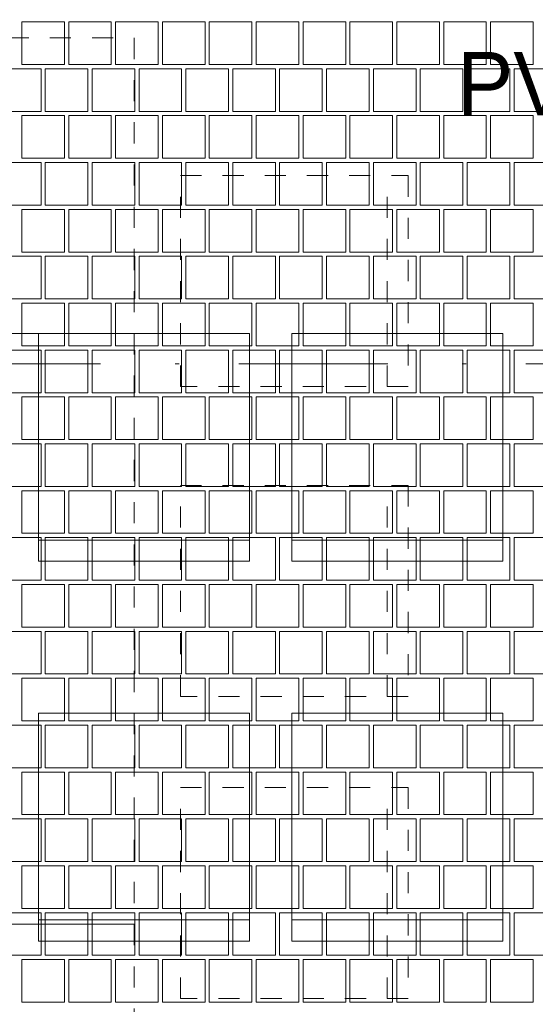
# Paper-space layout 'SA-902 Ruumi 103 siseviimistlused' of a CAD drawing. Header units: millimetres. Extents: x 15 to 415, y 5 to 292.
# Tile 36 of 71: x 108 to 120, y 147 to 170. Entities that reach past the tile are written whole.
import ezdxf
from ezdxf.xclip import XClip

# ---------------------------------------------------------------- set-up
doc = ezdxf.new("R2010")
doc.units = ezdxf.units.MM
doc.header["$MEASUREMENT"] = 0
doc.header["$XCLIPFRAME"] = 2
doc.linetypes.add('Dashed väike', pattern=[1, 0.5, -0.5])
doc.linetypes.add('Dot & Dashed', pattern=[6.702778, 3.527778, -1.763889, 0, -1.411111])
for name, color, linetype in [('AR - Mööbel', 7, 'Continuous'), ('AR - Seinad SS.ol', 7, 'Continuous'), ('AR - Teljed', 7, 'Continuous'), ('SA - põrandaviimistlus', 7, 'Continuous'), ('SA - tähistused - põrandaviimistlus', 7, 'Continuous')]:
    doc.layers.add(name, color=color, linetype=linetype)
doc.styles.add('GENERATED_STYLE_3', font='txt')

# ---------------------------------------------------------------- blocks, each defined once
blk = doc.blocks.new('*X2')
at = {"layer": 'SA - põrandaviimistlus', "color": 254, "linetype": 'Continuous', "lineweight": 13}
for p, q in [((109.222, 169.829), (108.212, 169.829)), ((108.212, 169.829), (108.212, 168.819)), ((109.222, 168.819), (109.222, 169.829)), ((109.323, 168.819), (109.323, 169.829)), ((109.323, 169.829), (109.828, 169.829)), ((110.333, 169.829), (109.828, 169.829)), ((110.333, 168.819), (110.333, 169.829)), ((111.444, 169.829), (110.434, 169.829)), ((110.434, 169.829), (110.434, 168.819)), ((111.444, 168.819), (111.444, 169.829)), ((111.545, 168.819), (111.545, 169.829)), ((111.545, 169.829), (112.05, 169.829)), ((112.555, 169.829), (112.05, 169.829)), ((112.555, 168.819), (112.555, 169.829)), ((113.666, 169.829), (112.656, 169.829)), ((112.656, 169.829), (112.656, 168.819)), ((113.666, 168.819), (113.666, 169.829)), ((113.767, 168.819), (113.767, 169.829)), ((113.767, 169.829), (114.272, 169.829)), ((114.777, 169.829), (114.272, 169.829)), ((114.777, 168.819), (114.777, 169.829)), ((115.888, 169.829), (114.878, 169.829)), ((114.878, 169.829), (114.878, 168.819)), ((115.888, 168.819), (115.888, 169.829)), ((115.989, 168.819), (115.989, 169.829)), ((115.989, 169.829), (116.494, 169.829)), ((116.999, 169.829), (116.494, 169.829)), ((116.999, 168.819), (116.999, 169.829)), ((118.11, 169.829), (117.1, 169.829)), ((117.1, 169.829), (117.1, 168.819)), ((118.11, 168.819), (118.11, 169.829)), ((118.211, 168.819), (118.211, 169.829)), ((118.211, 169.829), (118.716, 169.829)), ((119.221, 169.829), (118.716, 169.829)), ((119.221, 168.819), (119.221, 169.829)), ((120.332, 169.829), (119.322, 169.829)), ((119.322, 169.829), (119.322, 168.819)), ((120.332, 168.819), (120.332, 169.829)), ((108.667, 168.718), (107.657, 168.718)), ((108.212, 168.819), (109.222, 168.819)), ((108.667, 167.708), (108.667, 168.718)), ((109.778, 168.718), (108.768, 168.718)), ((108.768, 168.718), (108.768, 167.708)), ((109.828, 168.819), (109.323, 168.819)), ((109.778, 167.708), (109.778, 168.718)), ((109.828, 168.819), (110.333, 168.819)), ((110.889, 168.718), (109.879, 168.718)), ((109.879, 168.718), (109.879, 167.708)), ((110.434, 168.819), (111.444, 168.819)), ((110.889, 167.708), (110.889, 168.718)), ((112, 168.718), (110.99, 168.718)), ((110.99, 168.718), (110.99, 167.708)), ((112.05, 168.819), (111.545, 168.819)), ((112, 167.708), (112, 168.718)), ((112.05, 168.819), (112.555, 168.819)), ((113.111, 168.718), (112.101, 168.718)), ((112.101, 168.718), (112.101, 167.708)), ((112.656, 168.819), (113.666, 168.819)), ((113.111, 167.708), (113.111, 168.718)), ((114.222, 168.718), (113.212, 168.718)), ((113.212, 168.718), (113.212, 167.708)), ((114.272, 168.819), (113.767, 168.819)), ((114.222, 167.708), (114.222, 168.718)), ((114.272, 168.819), (114.777, 168.819)), ((115.333, 168.718), (114.323, 168.718)), ((114.323, 168.718), (114.323, 167.708)), ((114.878, 168.819), (115.888, 168.819)), ((115.333, 167.708), (115.333, 168.718)), ((116.444, 168.718), (115.434, 168.718)), ((115.434, 168.718), (115.434, 167.708)), ((116.494, 168.819), (115.989, 168.819)), ((116.444, 167.708), (116.444, 168.718)), ((116.494, 168.819), (116.999, 168.819)), ((117.555, 168.718), (116.545, 168.718)), ((116.545, 168.718), (116.545, 167.708)), ((117.1, 168.819), (118.11, 168.819)), ((117.555, 167.708), (117.555, 168.718)), ((118.666, 168.718), (117.656, 168.718)), ((117.656, 168.718), (117.656, 167.708)), ((118.716, 168.819), (118.211, 168.819)), ((118.666, 167.708), (118.666, 168.718)), ((118.716, 168.819), (119.221, 168.819)), ((119.777, 168.718), (118.767, 168.718)), ((118.767, 168.718), (118.767, 167.708)), ((119.322, 168.819), (120.332, 168.819)), ((119.777, 167.708), (119.777, 168.718)), ((120.888, 168.718), (119.878, 168.718)), ((119.878, 168.718), (119.878, 167.708)), ((107.657, 167.708), (108.667, 167.708)), ((109.222, 167.607), (108.212, 167.607)), ((108.212, 167.607), (108.212, 166.597)), ((108.768, 167.708), (109.778, 167.708)), ((109.222, 166.597), (109.222, 167.607)), ((109.323, 166.597), (109.323, 167.607)), ((109.323, 167.607), (109.828, 167.607)), ((110.333, 167.607), (109.828, 167.607)), ((109.879, 167.708), (110.889, 167.708)), ((110.333, 166.597), (110.333, 167.607)), ((111.444, 167.607), (110.434, 167.607)), ((110.434, 167.607), (110.434, 166.597)), ((110.99, 167.708), (112, 167.708)), ((111.444, 166.597), (111.444, 167.607)), ((111.545, 166.597), (111.545, 167.607)), ((111.545, 167.607), (112.05, 167.607)), ((112.555, 167.607), (112.05, 167.607)), ((112.101, 167.708), (113.111, 167.708)), ((112.555, 166.597), (112.555, 167.607)), ((113.666, 167.607), (112.656, 167.607)), ((112.656, 167.607), (112.656, 166.597)), ((113.212, 167.708), (114.222, 167.708)), ((113.666, 166.597), (113.666, 167.607)), ((113.767, 166.597), (113.767, 167.607)), ((113.767, 167.607), (114.272, 167.607)), ((114.777, 167.607), (114.272, 167.607)), ((114.323, 167.708), (115.333, 167.708)), ((114.777, 166.597), (114.777, 167.607)), ((115.888, 167.607), (114.878, 167.607)), ((114.878, 167.607), (114.878, 166.597)), ((115.434, 167.708), (116.444, 167.708)), ((115.888, 166.597), (115.888, 167.607)), ((115.989, 166.597), (115.989, 167.607)), ((115.989, 167.607), (116.494, 167.607)), ((116.999, 167.607), (116.494, 167.607)), ((116.545, 167.708), (117.555, 167.708)), ((116.999, 166.597), (116.999, 167.607)), ((118.11, 167.607), (117.1, 167.607)), ((117.1, 167.607), (117.1, 166.597)), ((117.656, 167.708), (118.666, 167.708)), ((118.11, 166.597), (118.11, 167.607)), ((118.211, 166.597), (118.211, 167.607)), ((118.211, 167.607), (118.716, 167.607)), ((119.221, 167.607), (118.716, 167.607)), ((118.767, 167.708), (119.777, 167.708)), ((119.221, 166.597), (119.221, 167.607)), ((120.332, 167.607), (119.322, 167.607)), ((119.322, 167.607), (119.322, 166.597)), ((119.878, 167.708), (120.888, 167.708)), ((120.332, 166.597), (120.332, 167.607)), ((108.212, 166.597), (109.222, 166.597)), ((109.828, 166.597), (109.323, 166.597)), ((109.828, 166.597), (110.333, 166.597)), ((110.434, 166.597), (111.444, 166.597)), ((112.05, 166.597), (111.545, 166.597)), ((112.05, 166.597), (112.555, 166.597)), ((112.656, 166.597), (113.666, 166.597)), ((114.272, 166.597), (113.767, 166.597)), ((114.272, 166.597), (114.777, 166.597)), ((114.878, 166.597), (115.888, 166.597)), ((116.494, 166.597), (115.989, 166.597)), ((116.494, 166.597), (116.999, 166.597)), ((117.1, 166.597), (118.11, 166.597)), ((118.716, 166.597), (118.211, 166.597)), ((118.716, 166.597), (119.221, 166.597)), ((119.322, 166.597), (120.332, 166.597)), ((108.667, 166.496), (107.657, 166.496)), ((108.667, 165.486), (108.667, 166.496)), ((109.778, 166.496), (108.768, 166.496)), ((108.768, 166.496), (108.768, 165.486)), ((109.778, 165.486), (109.778, 166.496)), ((110.889, 166.496), (109.879, 166.496)), ((109.879, 166.496), (109.879, 165.486)), ((110.889, 165.486), (110.889, 166.496)), ((112, 166.496), (110.99, 166.496)), ((110.99, 166.496), (110.99, 165.486)), ((112, 165.486), (112, 166.496)), ((113.111, 166.496), (112.101, 166.496)), ((112.101, 166.496), (112.101, 165.486)), ((113.111, 165.486), (113.111, 166.496)), ((114.222, 166.496), (113.212, 166.496)), ((113.212, 166.496), (113.212, 165.486)), ((114.222, 165.486), (114.222, 166.496)), ((115.333, 166.496), (114.323, 166.496)), ((114.323, 166.496), (114.323, 165.486)), ((115.333, 165.486), (115.333, 166.496)), ((116.444, 166.496), (115.434, 166.496)), ((115.434, 166.496), (115.434, 165.486)), ((116.444, 165.486), (116.444, 166.496)), ((117.555, 166.496), (116.545, 166.496)), ((116.545, 166.496), (116.545, 165.486)), ((117.555, 165.486), (117.555, 166.496)), ((118.666, 166.496), (117.656, 166.496)), ((117.656, 166.496), (117.656, 165.486)), ((118.666, 165.486), (118.666, 166.496)), ((119.777, 166.496), (118.767, 166.496)), ((118.767, 166.496), (118.767, 165.486)), ((119.777, 165.486), (119.777, 166.496)), ((120.888, 166.496), (119.878, 166.496)), ((119.878, 166.496), (119.878, 165.486)), ((107.657, 165.486), (108.667, 165.486)), ((108.768, 165.486), (109.778, 165.486)), ((109.879, 165.486), (110.889, 165.486)), ((110.99, 165.486), (112, 165.486)), ((112.101, 165.486), (113.111, 165.486)), ((113.212, 165.486), (114.222, 165.486)), ((114.323, 165.486), (115.333, 165.486)), ((115.434, 165.486), (116.444, 165.486)), ((116.545, 165.486), (117.555, 165.486)), ((117.656, 165.486), (118.666, 165.486)), ((118.767, 165.486), (119.777, 165.486)), ((119.878, 165.486), (120.888, 165.486)), ((109.222, 165.385), (108.212, 165.385)), ((108.212, 165.385), (108.212, 164.375)), ((109.222, 164.375), (109.222, 165.385)), ((109.323, 164.375), (109.323, 165.385)), ((109.323, 165.385), (109.828, 165.385)), ((110.333, 165.385), (109.828, 165.385)), ((110.333, 164.375), (110.333, 165.385)), ((111.444, 165.385), (110.434, 165.385)), ((110.434, 165.385), (110.434, 164.375)), ((111.444, 164.375), (111.444, 165.385)), ((111.545, 164.375), (111.545, 165.385)), ((111.545, 165.385), (112.05, 165.385)), ((112.555, 165.385), (112.05, 165.385)), ((112.555, 164.375), (112.555, 165.385)), ((113.666, 165.385), (112.656, 165.385)), ((112.656, 165.385), (112.656, 164.375)), ((113.666, 164.375), (113.666, 165.385)), ((113.767, 164.375), (113.767, 165.385)), ((113.767, 165.385), (114.272, 165.385)), ((114.777, 165.385), (114.272, 165.385)), ((114.777, 164.375), (114.777, 165.385)), ((115.888, 165.385), (114.878, 165.385)), ((114.878, 165.385), (114.878, 164.375)), ((115.888, 164.375), (115.888, 165.385)), ((115.989, 164.375), (115.989, 165.385)), ((115.989, 165.385), (116.494, 165.385)), ((116.999, 165.385), (116.494, 165.385)), ((116.999, 164.375), (116.999, 165.385)), ((118.11, 165.385), (117.1, 165.385)), ((117.1, 165.385), (117.1, 164.375)), ((118.11, 164.375), (118.11, 165.385)), ((118.211, 164.375), (118.211, 165.385)), ((118.211, 165.385), (118.716, 165.385)), ((119.221, 165.385), (118.716, 165.385)), ((119.221, 164.375), (119.221, 165.385)), ((120.332, 165.385), (119.322, 165.385)), ((119.322, 165.385), (119.322, 164.375)), ((120.332, 164.375), (120.332, 165.385)), ((108.667, 164.274), (107.657, 164.274)), ((108.212, 164.375), (109.222, 164.375)), ((108.667, 163.264), (108.667, 164.274)), ((109.778, 164.274), (108.768, 164.274)), ((108.768, 164.274), (108.768, 163.264)), ((109.828, 164.375), (109.323, 164.375)), ((109.778, 163.264), (109.778, 164.274)), ((109.828, 164.375), (110.333, 164.375)), ((110.889, 164.274), (109.879, 164.274)), ((109.879, 164.274), (109.879, 163.264)), ((110.434, 164.375), (111.444, 164.375)), ((110.889, 163.264), (110.889, 164.274)), ((112, 164.274), (110.99, 164.274)), ((110.99, 164.274), (110.99, 163.264)), ((112.05, 164.375), (111.545, 164.375)), ((112, 163.264), (112, 164.274)), ((112.05, 164.375), (112.555, 164.375)), ((113.111, 164.274), (112.101, 164.274)), ((112.101, 164.274), (112.101, 163.264)), ((112.656, 164.375), (113.666, 164.375)), ((113.111, 163.264), (113.111, 164.274)), ((114.222, 164.274), (113.212, 164.274)), ((113.212, 164.274), (113.212, 163.264)), ((114.272, 164.375), (113.767, 164.375)), ((114.222, 163.264), (114.222, 164.274)), ((114.272, 164.375), (114.777, 164.375)), ((115.333, 164.274), (114.323, 164.274)), ((114.323, 164.274), (114.323, 163.264)), ((114.878, 164.375), (115.888, 164.375)), ((115.333, 163.264), (115.333, 164.274)), ((116.444, 164.274), (115.434, 164.274)), ((115.434, 164.274), (115.434, 163.264)), ((116.494, 164.375), (115.989, 164.375)), ((116.444, 163.264), (116.444, 164.274)), ((116.494, 164.375), (116.999, 164.375)), ((117.555, 164.274), (116.545, 164.274)), ((116.545, 164.274), (116.545, 163.264)), ((117.1, 164.375), (118.11, 164.375)), ((117.555, 163.264), (117.555, 164.274)), ((118.666, 164.274), (117.656, 164.274)), ((117.656, 164.274), (117.656, 163.264)), ((118.716, 164.375), (118.211, 164.375)), ((118.666, 163.264), (118.666, 164.274)), ((118.716, 164.375), (119.221, 164.375)), ((119.777, 164.274), (118.767, 164.274)), ((118.767, 164.274), (118.767, 163.264)), ((119.322, 164.375), (120.332, 164.375)), ((119.777, 163.264), (119.777, 164.274)), ((120.888, 164.274), (119.878, 164.274)), ((119.878, 164.274), (119.878, 163.264)), ((107.657, 163.264), (108.667, 163.264)), ((109.222, 163.163), (108.212, 163.163)), ((108.212, 163.163), (108.212, 162.153)), ((108.768, 163.264), (109.778, 163.264)), ((109.222, 162.153), (109.222, 163.163)), ((109.323, 162.153), (109.323, 163.163)), ((109.323, 163.163), (109.828, 163.163)), ((110.333, 163.163), (109.828, 163.163)), ((109.879, 163.264), (110.889, 163.264)), ((110.333, 162.153), (110.333, 163.163)), ((111.444, 163.163), (110.434, 163.163)), ((110.434, 163.163), (110.434, 162.153)), ((110.99, 163.264), (112, 163.264)), ((111.444, 162.153), (111.444, 163.163)), ((111.545, 162.153), (111.545, 163.163)), ((111.545, 163.163), (112.05, 163.163)), ((112.555, 163.163), (112.05, 163.163)), ((112.101, 163.264), (113.111, 163.264)), ((112.555, 162.153), (112.555, 163.163)), ((113.666, 163.163), (112.656, 163.163)), ((112.656, 163.163), (112.656, 162.153)), ((113.212, 163.264), (114.222, 163.264)), ((113.666, 162.153), (113.666, 163.163)), ((113.767, 162.153), (113.767, 163.163)), ((113.767, 163.163), (114.272, 163.163)), ((114.777, 163.163), (114.272, 163.163)), ((114.323, 163.264), (115.333, 163.264)), ((114.777, 162.153), (114.777, 163.163)), ((115.888, 163.163), (114.878, 163.163)), ((114.878, 163.163), (114.878, 162.153)), ((115.434, 163.264), (116.444, 163.264)), ((115.888, 162.153), (115.888, 163.163)), ((115.989, 162.153), (115.989, 163.163)), ((115.989, 163.163), (116.494, 163.163)), ((116.999, 163.163), (116.494, 163.163)), ((116.545, 163.264), (117.555, 163.264)), ((116.999, 162.153), (116.999, 163.163)), ((118.11, 163.163), (117.1, 163.163)), ((117.1, 163.163), (117.1, 162.153)), ((117.656, 163.264), (118.666, 163.264)), ((118.11, 162.153), (118.11, 163.163)), ((118.211, 162.153), (118.211, 163.163)), ((118.211, 163.163), (118.716, 163.163)), ((119.221, 163.163), (118.716, 163.163)), ((118.767, 163.264), (119.777, 163.264)), ((119.221, 162.153), (119.221, 163.163)), ((120.332, 163.163), (119.322, 163.163)), ((119.322, 163.163), (119.322, 162.153)), ((119.878, 163.264), (120.888, 163.264)), ((120.332, 162.153), (120.332, 163.163)), ((108.212, 162.153), (109.222, 162.153)), ((109.828, 162.153), (109.323, 162.153)), ((109.828, 162.153), (110.333, 162.153)), ((110.434, 162.153), (111.444, 162.153)), ((112.05, 162.153), (111.545, 162.153)), ((112.05, 162.153), (112.555, 162.153)), ((112.656, 162.153), (113.666, 162.153)), ((114.272, 162.153), (113.767, 162.153)), ((114.272, 162.153), (114.777, 162.153)), ((114.878, 162.153), (115.888, 162.153)), ((116.494, 162.153), (115.989, 162.153)), ((116.494, 162.153), (116.999, 162.153)), ((117.1, 162.153), (118.11, 162.153)), ((118.716, 162.153), (118.211, 162.153)), ((118.716, 162.153), (119.221, 162.153)), ((119.322, 162.153), (120.332, 162.153)), ((108.667, 162.052), (107.657, 162.052)), ((108.667, 161.042), (108.667, 162.052)), ((109.778, 162.052), (108.768, 162.052)), ((108.768, 162.052), (108.768, 161.042)), ((109.778, 161.042), (109.778, 162.052)), ((110.889, 162.052), (109.879, 162.052)), ((109.879, 162.052), (109.879, 161.042)), ((110.889, 161.042), (110.889, 162.052)), ((112, 162.052), (110.99, 162.052)), ((110.99, 162.052), (110.99, 161.042)), ((112, 161.042), (112, 162.052)), ((113.111, 162.052), (112.101, 162.052)), ((112.101, 162.052), (112.101, 161.042)), ((113.111, 161.042), (113.111, 162.052)), ((114.222, 162.052), (113.212, 162.052)), ((113.212, 162.052), (113.212, 161.042)), ((114.222, 161.042), (114.222, 162.052)), ((115.333, 162.052), (114.323, 162.052)), ((114.323, 162.052), (114.323, 161.042)), ((115.333, 161.042), (115.333, 162.052)), ((116.444, 162.052), (115.434, 162.052)), ((115.434, 162.052), (115.434, 161.042)), ((116.444, 161.042), (116.444, 162.052)), ((117.555, 162.052), (116.545, 162.052)), ((116.545, 162.052), (116.545, 161.042)), ((117.555, 161.042), (117.555, 162.052)), ((118.666, 162.052), (117.656, 162.052)), ((117.656, 162.052), (117.656, 161.042)), ((118.666, 161.042), (118.666, 162.052)), ((119.777, 162.052), (118.767, 162.052)), ((118.767, 162.052), (118.767, 161.042)), ((119.777, 161.042), (119.777, 162.052)), ((120.888, 162.052), (119.878, 162.052)), ((119.878, 162.052), (119.878, 161.042)), ((107.657, 161.042), (108.667, 161.042)), ((108.768, 161.042), (109.778, 161.042)), ((109.879, 161.042), (110.889, 161.042)), ((110.99, 161.042), (112, 161.042)), ((112.101, 161.042), (113.111, 161.042)), ((113.212, 161.042), (114.222, 161.042)), ((114.323, 161.042), (115.333, 161.042)), ((115.434, 161.042), (116.444, 161.042)), ((116.545, 161.042), (117.555, 161.042)), ((117.656, 161.042), (118.666, 161.042)), ((118.767, 161.042), (119.777, 161.042)), ((119.878, 161.042), (120.888, 161.042)), ((109.222, 160.941), (108.212, 160.941)), ((108.212, 160.941), (108.212, 159.931)), ((109.222, 159.931), (109.222, 160.941)), ((109.323, 159.931), (109.323, 160.941)), ((109.323, 160.941), (109.828, 160.941)), ((110.333, 160.941), (109.828, 160.941)), ((110.333, 159.931), (110.333, 160.941)), ((111.444, 160.941), (110.434, 160.941)), ((110.434, 160.941), (110.434, 159.931)), ((111.444, 159.931), (111.444, 160.941)), ((111.545, 159.931), (111.545, 160.941)), ((111.545, 160.941), (112.05, 160.941)), ((112.555, 160.941), (112.05, 160.941)), ((112.555, 159.931), (112.555, 160.941)), ((113.666, 160.941), (112.656, 160.941)), ((112.656, 160.941), (112.656, 159.931)), ((113.666, 159.931), (113.666, 160.941)), ((113.767, 159.931), (113.767, 160.941)), ((113.767, 160.941), (114.272, 160.941)), ((114.777, 160.941), (114.272, 160.941)), ((114.777, 159.931), (114.777, 160.941)), ((115.888, 160.941), (114.878, 160.941)), ((114.878, 160.941), (114.878, 159.931)), ((115.888, 159.931), (115.888, 160.941)), ((115.989, 159.931), (115.989, 160.941)), ((115.989, 160.941), (116.494, 160.941)), ((116.999, 160.941), (116.494, 160.941)), ((116.999, 159.931), (116.999, 160.941)), ((118.11, 160.941), (117.1, 160.941)), ((117.1, 160.941), (117.1, 159.931)), ((118.11, 159.931), (118.11, 160.941)), ((118.211, 159.931), (118.211, 160.941)), ((118.211, 160.941), (118.716, 160.941)), ((119.221, 160.941), (118.716, 160.941)), ((119.221, 159.931), (119.221, 160.941)), ((120.332, 160.941), (119.322, 160.941)), ((119.322, 160.941), (119.322, 159.931)), ((120.332, 159.931), (120.332, 160.941)), ((108.667, 159.83), (107.657, 159.83)), ((108.212, 159.931), (109.222, 159.931)), ((108.667, 158.82), (108.667, 159.83)), ((109.778, 159.83), (108.768, 159.83)), ((108.768, 159.83), (108.768, 158.82)), ((109.828, 159.931), (109.323, 159.931)), ((109.778, 158.82), (109.778, 159.83)), ((109.828, 159.931), (110.333, 159.931)), ((110.889, 159.83), (109.879, 159.83)), ((109.879, 159.83), (109.879, 158.82)), ((110.434, 159.931), (111.444, 159.931)), ((110.889, 158.82), (110.889, 159.83)), ((112, 159.83), (110.99, 159.83)), ((110.99, 159.83), (110.99, 158.82)), ((112.05, 159.931), (111.545, 159.931)), ((112, 158.82), (112, 159.83)), ((112.05, 159.931), (112.555, 159.931)), ((113.111, 159.83), (112.101, 159.83)), ((112.101, 159.83), (112.101, 158.82)), ((112.656, 159.931), (113.666, 159.931)), ((113.111, 158.82), (113.111, 159.83)), ((114.222, 159.83), (113.212, 159.83)), ((113.212, 159.83), (113.212, 158.82)), ((114.272, 159.931), (113.767, 159.931)), ((114.222, 158.82), (114.222, 159.83)), ((114.272, 159.931), (114.777, 159.931)), ((115.333, 159.83), (114.323, 159.83)), ((114.323, 159.83), (114.323, 158.82)), ((114.878, 159.931), (115.888, 159.931)), ((115.333, 158.82), (115.333, 159.83)), ((116.444, 159.83), (115.434, 159.83)), ((115.434, 159.83), (115.434, 158.82)), ((116.494, 159.931), (115.989, 159.931)), ((116.444, 158.82), (116.444, 159.83)), ((116.494, 159.931), (116.999, 159.931)), ((117.555, 159.83), (116.545, 159.83)), ((116.545, 159.83), (116.545, 158.82)), ((117.1, 159.931), (118.11, 159.931)), ((117.555, 158.82), (117.555, 159.83)), ((118.666, 159.83), (117.656, 159.83)), ((117.656, 159.83), (117.656, 158.82)), ((118.716, 159.931), (118.211, 159.931)), ((118.666, 158.82), (118.666, 159.83)), ((118.716, 159.931), (119.221, 159.931)), ((119.777, 159.83), (118.767, 159.83)), ((118.767, 159.83), (118.767, 158.82)), ((119.322, 159.931), (120.332, 159.931)), ((119.777, 158.82), (119.777, 159.83)), ((120.888, 159.83), (119.878, 159.83)), ((119.878, 159.83), (119.878, 158.82)), ((107.657, 158.82), (108.667, 158.82)), ((109.222, 158.719), (108.212, 158.719)), ((108.212, 158.719), (108.212, 157.709)), ((108.768, 158.82), (109.778, 158.82)), ((109.222, 157.709), (109.222, 158.719)), ((109.323, 157.709), (109.323, 158.719)), ((109.323, 158.719), (109.828, 158.719)), ((110.333, 158.719), (109.828, 158.719)), ((109.879, 158.82), (110.889, 158.82)), ((110.333, 157.709), (110.333, 158.719)), ((111.444, 158.719), (110.434, 158.719)), ((110.434, 158.719), (110.434, 157.709)), ((110.99, 158.82), (112, 158.82)), ((111.444, 157.709), (111.444, 158.719)), ((111.545, 157.709), (111.545, 158.719)), ((111.545, 158.719), (112.05, 158.719)), ((112.555, 158.719), (112.05, 158.719)), ((112.101, 158.82), (113.111, 158.82)), ((112.555, 157.709), (112.555, 158.719)), ((113.666, 158.719), (112.656, 158.719)), ((112.656, 158.719), (112.656, 157.709)), ((113.212, 158.82), (114.222, 158.82)), ((113.666, 157.709), (113.666, 158.719)), ((113.767, 157.709), (113.767, 158.719)), ((113.767, 158.719), (114.272, 158.719)), ((114.777, 158.719), (114.272, 158.719)), ((114.323, 158.82), (115.333, 158.82)), ((114.777, 157.709), (114.777, 158.719)), ((115.888, 158.719), (114.878, 158.719)), ((114.878, 158.719), (114.878, 157.709)), ((115.434, 158.82), (116.444, 158.82)), ((115.888, 157.709), (115.888, 158.719)), ((115.989, 157.709), (115.989, 158.719)), ((115.989, 158.719), (116.494, 158.719)), ((116.999, 158.719), (116.494, 158.719)), ((116.545, 158.82), (117.555, 158.82)), ((116.999, 157.709), (116.999, 158.719)), ((118.11, 158.719), (117.1, 158.719)), ((117.1, 158.719), (117.1, 157.709)), ((117.656, 158.82), (118.666, 158.82)), ((118.11, 157.709), (118.11, 158.719)), ((118.211, 157.709), (118.211, 158.719)), ((118.211, 158.719), (118.716, 158.719)), ((119.221, 158.719), (118.716, 158.719)), ((118.767, 158.82), (119.777, 158.82)), ((119.221, 157.709), (119.221, 158.719)), ((120.332, 158.719), (119.322, 158.719)), ((119.322, 158.719), (119.322, 157.709)), ((119.878, 158.82), (120.888, 158.82)), ((120.332, 157.709), (120.332, 158.719)), ((108.667, 157.608), (107.657, 157.608)), ((108.212, 157.709), (109.222, 157.709)), ((108.667, 156.598), (108.667, 157.608)), ((109.778, 157.608), (108.768, 157.608)), ((108.768, 157.608), (108.768, 156.598)), ((109.828, 157.709), (109.323, 157.709)), ((109.778, 156.598), (109.778, 157.608)), ((109.828, 157.709), (110.333, 157.709)), ((110.889, 157.608), (109.879, 157.608)), ((109.879, 157.608), (109.879, 156.598)), ((110.434, 157.709), (111.444, 157.709)), ((110.889, 156.598), (110.889, 157.608)), ((112, 157.608), (110.99, 157.608)), ((110.99, 157.608), (110.99, 156.598)), ((112.05, 157.709), (111.545, 157.709)), ((112, 156.598), (112, 157.608)), ((112.05, 157.709), (112.555, 157.709)), ((113.111, 157.608), (112.101, 157.608)), ((112.101, 157.608), (112.101, 156.598)), ((112.656, 157.709), (113.666, 157.709)), ((113.111, 156.598), (113.111, 157.608)), ((114.222, 157.608), (113.212, 157.608)), ((113.212, 157.608), (113.212, 156.598)), ((114.272, 157.709), (113.767, 157.709)), ((114.222, 156.598), (114.222, 157.608)), ((114.272, 157.709), (114.777, 157.709)), ((115.333, 157.608), (114.323, 157.608)), ((114.323, 157.608), (114.323, 156.598)), ((114.878, 157.709), (115.888, 157.709)), ((115.333, 156.598), (115.333, 157.608)), ((116.444, 157.608), (115.434, 157.608)), ((115.434, 157.608), (115.434, 156.598)), ((116.494, 157.709), (115.989, 157.709)), ((116.444, 156.598), (116.444, 157.608)), ((116.494, 157.709), (116.999, 157.709)), ((117.555, 157.608), (116.545, 157.608)), ((116.545, 157.608), (116.545, 156.598)), ((117.1, 157.709), (118.11, 157.709)), ((117.555, 156.598), (117.555, 157.608)), ((118.666, 157.608), (117.656, 157.608)), ((117.656, 157.608), (117.656, 156.598)), ((118.716, 157.709), (118.211, 157.709)), ((118.666, 156.598), (118.666, 157.608)), ((118.716, 157.709), (119.221, 157.709)), ((119.777, 157.608), (118.767, 157.608)), ((118.767, 157.608), (118.767, 156.598)), ((119.322, 157.709), (120.332, 157.709)), ((119.777, 156.598), (119.777, 157.608)), ((120.888, 157.608), (119.878, 157.608)), ((119.878, 157.608), (119.878, 156.598)), ((107.657, 156.598), (108.667, 156.598)), ((108.768, 156.598), (109.778, 156.598)), ((109.879, 156.598), (110.889, 156.598)), ((110.99, 156.598), (112, 156.598)), ((112.101, 156.598), (113.111, 156.598)), ((113.212, 156.598), (114.222, 156.598)), ((114.323, 156.598), (115.333, 156.598)), ((115.434, 156.598), (116.444, 156.598)), ((116.545, 156.598), (117.555, 156.598)), ((117.656, 156.598), (118.666, 156.598)), ((118.767, 156.598), (119.777, 156.598)), ((119.878, 156.598), (120.888, 156.598)), ((109.222, 156.497), (108.212, 156.497)), ((108.212, 156.497), (108.212, 155.487)), ((109.222, 155.487), (109.222, 156.497)), ((109.323, 155.487), (109.323, 156.497)), ((109.323, 156.497), (109.828, 156.497)), ((110.333, 156.497), (109.828, 156.497)), ((110.333, 155.487), (110.333, 156.497)), ((111.444, 156.497), (110.434, 156.497)), ((110.434, 156.497), (110.434, 155.487)), ((111.444, 155.487), (111.444, 156.497)), ((111.545, 155.487), (111.545, 156.497)), ((111.545, 156.497), (112.05, 156.497)), ((112.555, 156.497), (112.05, 156.497)), ((112.555, 155.487), (112.555, 156.497)), ((113.666, 156.497), (112.656, 156.497)), ((112.656, 156.497), (112.656, 155.487)), ((113.666, 155.487), (113.666, 156.497)), ((113.767, 155.487), (113.767, 156.497)), ((113.767, 156.497), (114.272, 156.497)), ((114.777, 156.497), (114.272, 156.497)), ((114.777, 155.487), (114.777, 156.497)), ((115.888, 156.497), (114.878, 156.497)), ((114.878, 156.497), (114.878, 155.487)), ((115.888, 155.487), (115.888, 156.497)), ((115.989, 155.487), (115.989, 156.497)), ((115.989, 156.497), (116.494, 156.497)), ((116.999, 156.497), (116.494, 156.497)), ((116.999, 155.487), (116.999, 156.497)), ((118.11, 156.497), (117.1, 156.497)), ((117.1, 156.497), (117.1, 155.487)), ((118.11, 155.487), (118.11, 156.497)), ((118.211, 155.487), (118.211, 156.497)), ((118.211, 156.497), (118.716, 156.497)), ((119.221, 156.497), (118.716, 156.497)), ((119.221, 155.487), (119.221, 156.497)), ((120.332, 156.497), (119.322, 156.497)), ((119.322, 156.497), (119.322, 155.487)), ((120.332, 155.487), (120.332, 156.497)), ((108.667, 155.386), (107.657, 155.386)), ((108.212, 155.487), (109.222, 155.487)), ((108.667, 154.376), (108.667, 155.386)), ((109.778, 155.386), (108.768, 155.386)), ((108.768, 155.386), (108.768, 154.376)), ((109.828, 155.487), (109.323, 155.487)), ((109.778, 154.376), (109.778, 155.386)), ((109.828, 155.487), (110.333, 155.487)), ((110.889, 155.386), (109.879, 155.386)), ((109.879, 155.386), (109.879, 154.376)), ((110.434, 155.487), (111.444, 155.487)), ((110.889, 154.376), (110.889, 155.386)), ((112, 155.386), (110.99, 155.386)), ((110.99, 155.386), (110.99, 154.376)), ((112.05, 155.487), (111.545, 155.487)), ((112, 154.376), (112, 155.386)), ((112.05, 155.487), (112.555, 155.487)), ((113.111, 155.386), (112.101, 155.386)), ((112.101, 155.386), (112.101, 154.376)), ((112.656, 155.487), (113.666, 155.487)), ((113.111, 154.376), (113.111, 155.386)), ((114.222, 155.386), (113.212, 155.386)), ((113.212, 155.386), (113.212, 154.376)), ((114.272, 155.487), (113.767, 155.487)), ((114.222, 154.376), (114.222, 155.386)), ((114.272, 155.487), (114.777, 155.487)), ((115.333, 155.386), (114.323, 155.386)), ((114.323, 155.386), (114.323, 154.376)), ((114.878, 155.487), (115.888, 155.487)), ((115.333, 154.376), (115.333, 155.386)), ((116.444, 155.386), (115.434, 155.386)), ((115.434, 155.386), (115.434, 154.376)), ((116.494, 155.487), (115.989, 155.487)), ((116.444, 154.376), (116.444, 155.386)), ((116.494, 155.487), (116.999, 155.487)), ((117.555, 155.386), (116.545, 155.386)), ((116.545, 155.386), (116.545, 154.376)), ((117.1, 155.487), (118.11, 155.487)), ((117.555, 154.376), (117.555, 155.386)), ((118.666, 155.386), (117.656, 155.386)), ((117.656, 155.386), (117.656, 154.376)), ((118.716, 155.487), (118.211, 155.487)), ((118.666, 154.376), (118.666, 155.386)), ((118.716, 155.487), (119.221, 155.487)), ((119.777, 155.386), (118.767, 155.386)), ((118.767, 155.386), (118.767, 154.376)), ((119.322, 155.487), (120.332, 155.487)), ((119.777, 154.376), (119.777, 155.386)), ((120.888, 155.386), (119.878, 155.386)), ((119.878, 155.386), (119.878, 154.376)), ((107.657, 154.376), (108.667, 154.376)), ((109.222, 154.275), (108.212, 154.275)), ((108.212, 154.275), (108.212, 153.265)), ((108.768, 154.376), (109.778, 154.376)), ((109.222, 153.265), (109.222, 154.275)), ((109.323, 153.265), (109.323, 154.275)), ((109.323, 154.275), (109.828, 154.275)), ((110.333, 154.275), (109.828, 154.275)), ((109.879, 154.376), (110.889, 154.376)), ((110.333, 153.265), (110.333, 154.275)), ((111.444, 154.275), (110.434, 154.275)), ((110.434, 154.275), (110.434, 153.265)), ((110.99, 154.376), (112, 154.376)), ((111.444, 153.265), (111.444, 154.275)), ((111.545, 153.265), (111.545, 154.275)), ((111.545, 154.275), (112.05, 154.275)), ((112.555, 154.275), (112.05, 154.275)), ((112.101, 154.376), (113.111, 154.376)), ((112.555, 153.265), (112.555, 154.275)), ((113.666, 154.275), (112.656, 154.275)), ((112.656, 154.275), (112.656, 153.265)), ((113.212, 154.376), (114.222, 154.376)), ((113.666, 153.265), (113.666, 154.275)), ((113.767, 153.265), (113.767, 154.275)), ((113.767, 154.275), (114.272, 154.275)), ((114.777, 154.275), (114.272, 154.275)), ((114.323, 154.376), (115.333, 154.376)), ((114.777, 153.265), (114.777, 154.275)), ((115.888, 154.275), (114.878, 154.275)), ((114.878, 154.275), (114.878, 153.265)), ((115.434, 154.376), (116.444, 154.376)), ((115.888, 153.265), (115.888, 154.275)), ((115.989, 153.265), (115.989, 154.275)), ((115.989, 154.275), (116.494, 154.275)), ((116.999, 154.275), (116.494, 154.275)), ((116.545, 154.376), (117.555, 154.376)), ((116.999, 153.265), (116.999, 154.275)), ((118.11, 154.275), (117.1, 154.275)), ((117.1, 154.275), (117.1, 153.265)), ((117.656, 154.376), (118.666, 154.376)), ((118.11, 153.265), (118.11, 154.275)), ((118.211, 153.265), (118.211, 154.275)), ((118.211, 154.275), (118.716, 154.275)), ((119.221, 154.275), (118.716, 154.275)), ((118.767, 154.376), (119.777, 154.376)), ((119.221, 153.265), (119.221, 154.275)), ((120.332, 154.275), (119.322, 154.275)), ((119.322, 154.275), (119.322, 153.265)), ((119.878, 154.376), (120.888, 154.376)), ((120.332, 153.265), (120.332, 154.275)), ((108.667, 153.164), (107.657, 153.164)), ((108.212, 153.265), (109.222, 153.265)), ((108.667, 152.154), (108.667, 153.164)), ((109.778, 153.164), (108.768, 153.164)), ((108.768, 153.164), (108.768, 152.154)), ((109.828, 153.265), (109.323, 153.265)), ((109.778, 152.154), (109.778, 153.164)), ((109.828, 153.265), (110.333, 153.265)), ((110.889, 153.164), (109.879, 153.164)), ((109.879, 153.164), (109.879, 152.154)), ((110.434, 153.265), (111.444, 153.265)), ((110.889, 152.154), (110.889, 153.164)), ((112, 153.164), (110.99, 153.164)), ((110.99, 153.164), (110.99, 152.154)), ((112.05, 153.265), (111.545, 153.265)), ((112, 152.154), (112, 153.164)), ((112.05, 153.265), (112.555, 153.265)), ((113.111, 153.164), (112.101, 153.164)), ((112.101, 153.164), (112.101, 152.154)), ((112.656, 153.265), (113.666, 153.265)), ((113.111, 152.154), (113.111, 153.164)), ((114.222, 153.164), (113.212, 153.164)), ((113.212, 153.164), (113.212, 152.154)), ((114.272, 153.265), (113.767, 153.265)), ((114.222, 152.154), (114.222, 153.164)), ((114.272, 153.265), (114.777, 153.265)), ((115.333, 153.164), (114.323, 153.164)), ((114.323, 153.164), (114.323, 152.154)), ((114.878, 153.265), (115.888, 153.265)), ((115.333, 152.154), (115.333, 153.164)), ((116.444, 153.164), (115.434, 153.164)), ((115.434, 153.164), (115.434, 152.154)), ((116.494, 153.265), (115.989, 153.265)), ((116.444, 152.154), (116.444, 153.164)), ((116.494, 153.265), (116.999, 153.265)), ((117.555, 153.164), (116.545, 153.164)), ((116.545, 153.164), (116.545, 152.154)), ((117.1, 153.265), (118.11, 153.265)), ((117.555, 152.154), (117.555, 153.164)), ((118.666, 153.164), (117.656, 153.164)), ((117.656, 153.164), (117.656, 152.154)), ((118.716, 153.265), (118.211, 153.265)), ((118.666, 152.154), (118.666, 153.164)), ((118.716, 153.265), (119.221, 153.265)), ((119.777, 153.164), (118.767, 153.164)), ((118.767, 153.164), (118.767, 152.154)), ((119.322, 153.265), (120.332, 153.265)), ((119.777, 152.154), (119.777, 153.164)), ((120.888, 153.164), (119.878, 153.164)), ((119.878, 153.164), (119.878, 152.154)), ((107.657, 152.154), (108.667, 152.154)), ((108.768, 152.154), (109.778, 152.154)), ((109.879, 152.154), (110.889, 152.154)), ((110.99, 152.154), (112, 152.154)), ((112.101, 152.154), (113.111, 152.154)), ((113.212, 152.154), (114.222, 152.154)), ((114.323, 152.154), (115.333, 152.154)), ((115.434, 152.154), (116.444, 152.154)), ((116.545, 152.154), (117.555, 152.154)), ((117.656, 152.154), (118.666, 152.154)), ((118.767, 152.154), (119.777, 152.154)), ((119.878, 152.154), (120.888, 152.154)), ((109.222, 152.053), (108.212, 152.053)), ((108.212, 152.053), (108.212, 151.043)), ((109.222, 151.043), (109.222, 152.053)), ((109.323, 151.043), (109.323, 152.053)), ((109.323, 152.053), (109.828, 152.053)), ((110.333, 152.053), (109.828, 152.053)), ((110.333, 151.043), (110.333, 152.053)), ((111.444, 152.053), (110.434, 152.053)), ((110.434, 152.053), (110.434, 151.043)), ((111.444, 151.043), (111.444, 152.053)), ((111.545, 151.043), (111.545, 152.053)), ((111.545, 152.053), (112.05, 152.053)), ((112.555, 152.053), (112.05, 152.053)), ((112.555, 151.043), (112.555, 152.053)), ((113.666, 152.053), (112.656, 152.053)), ((112.656, 152.053), (112.656, 151.043)), ((113.666, 151.043), (113.666, 152.053)), ((113.767, 151.043), (113.767, 152.053)), ((113.767, 152.053), (114.272, 152.053)), ((114.777, 152.053), (114.272, 152.053)), ((114.777, 151.043), (114.777, 152.053)), ((115.888, 152.053), (114.878, 152.053)), ((114.878, 152.053), (114.878, 151.043)), ((115.888, 151.043), (115.888, 152.053)), ((115.989, 151.043), (115.989, 152.053)), ((115.989, 152.053), (116.494, 152.053)), ((116.999, 152.053), (116.494, 152.053)), ((116.999, 151.043), (116.999, 152.053)), ((118.11, 152.053), (117.1, 152.053)), ((117.1, 152.053), (117.1, 151.043)), ((118.11, 151.043), (118.11, 152.053)), ((118.211, 151.043), (118.211, 152.053)), ((118.211, 152.053), (118.716, 152.053)), ((119.221, 152.053), (118.716, 152.053)), ((119.221, 151.043), (119.221, 152.053)), ((120.332, 152.053), (119.322, 152.053)), ((119.322, 152.053), (119.322, 151.043)), ((120.332, 151.043), (120.332, 152.053)), ((108.212, 151.043), (109.222, 151.043)), ((109.828, 151.043), (109.323, 151.043)), ((109.828, 151.043), (110.333, 151.043)), ((110.434, 151.043), (111.444, 151.043)), ((112.05, 151.043), (111.545, 151.043)), ((112.05, 151.043), (112.555, 151.043)), ((112.656, 151.043), (113.666, 151.043)), ((114.272, 151.043), (113.767, 151.043)), ((114.272, 151.043), (114.777, 151.043)), ((114.878, 151.043), (115.888, 151.043)), ((116.494, 151.043), (115.989, 151.043)), ((116.494, 151.043), (116.999, 151.043)), ((117.1, 151.043), (118.11, 151.043)), ((118.716, 151.043), (118.211, 151.043)), ((118.716, 151.043), (119.221, 151.043)), ((119.322, 151.043), (120.332, 151.043)), ((108.667, 150.942), (107.657, 150.942)), ((108.667, 149.932), (108.667, 150.942)), ((109.778, 150.942), (108.768, 150.942)), ((108.768, 150.942), (108.768, 149.932)), ((109.778, 149.932), (109.778, 150.942)), ((110.889, 150.942), (109.879, 150.942)), ((109.879, 150.942), (109.879, 149.932)), ((110.889, 149.932), (110.889, 150.942)), ((112, 150.942), (110.99, 150.942)), ((110.99, 150.942), (110.99, 149.932)), ((112, 149.932), (112, 150.942)), ((113.111, 150.942), (112.101, 150.942)), ((112.101, 150.942), (112.101, 149.932)), ((113.111, 149.932), (113.111, 150.942)), ((114.222, 150.942), (113.212, 150.942)), ((113.212, 150.942), (113.212, 149.932)), ((114.222, 149.932), (114.222, 150.942)), ((115.333, 150.942), (114.323, 150.942)), ((114.323, 150.942), (114.323, 149.932)), ((115.333, 149.932), (115.333, 150.942)), ((116.444, 150.942), (115.434, 150.942)), ((115.434, 150.942), (115.434, 149.932)), ((116.444, 149.932), (116.444, 150.942)), ((117.555, 150.942), (116.545, 150.942)), ((116.545, 150.942), (116.545, 149.932)), ((117.555, 149.932), (117.555, 150.942)), ((118.666, 150.942), (117.656, 150.942)), ((117.656, 150.942), (117.656, 149.932)), ((118.666, 149.932), (118.666, 150.942)), ((119.777, 150.942), (118.767, 150.942)), ((118.767, 150.942), (118.767, 149.932)), ((119.777, 149.932), (119.777, 150.942)), ((120.888, 150.942), (119.878, 150.942)), ((119.878, 150.942), (119.878, 149.932)), ((107.657, 149.932), (108.667, 149.932)), ((109.222, 149.831), (108.212, 149.831)), ((108.212, 149.831), (108.212, 148.821)), ((108.768, 149.932), (109.778, 149.932)), ((109.222, 148.821), (109.222, 149.831)), ((109.323, 148.821), (109.323, 149.831)), ((109.323, 149.831), (109.828, 149.831)), ((110.333, 149.831), (109.828, 149.831)), ((109.879, 149.932), (110.889, 149.932)), ((110.333, 148.821), (110.333, 149.831)), ((111.444, 149.831), (110.434, 149.831)), ((110.434, 149.831), (110.434, 148.821)), ((110.99, 149.932), (112, 149.932)), ((111.444, 148.821), (111.444, 149.831)), ((111.545, 148.821), (111.545, 149.831)), ((111.545, 149.831), (112.05, 149.831)), ((112.555, 149.831), (112.05, 149.831)), ((112.101, 149.932), (113.111, 149.932)), ((112.555, 148.821), (112.555, 149.831)), ((113.666, 149.831), (112.656, 149.831)), ((112.656, 149.831), (112.656, 148.821)), ((113.212, 149.932), (114.222, 149.932)), ((113.666, 148.821), (113.666, 149.831)), ((113.767, 148.821), (113.767, 149.831)), ((113.767, 149.831), (114.272, 149.831)), ((114.777, 149.831), (114.272, 149.831)), ((114.323, 149.932), (115.333, 149.932)), ((114.777, 148.821), (114.777, 149.831)), ((115.888, 149.831), (114.878, 149.831)), ((114.878, 149.831), (114.878, 148.821)), ((115.434, 149.932), (116.444, 149.932)), ((115.888, 148.821), (115.888, 149.831)), ((115.989, 148.821), (115.989, 149.831)), ((115.989, 149.831), (116.494, 149.831)), ((116.999, 149.831), (116.494, 149.831)), ((116.545, 149.932), (117.555, 149.932)), ((116.999, 148.821), (116.999, 149.831)), ((118.11, 149.831), (117.1, 149.831)), ((117.1, 149.831), (117.1, 148.821)), ((117.656, 149.932), (118.666, 149.932)), ((118.11, 148.821), (118.11, 149.831)), ((118.211, 148.821), (118.211, 149.831)), ((118.211, 149.831), (118.716, 149.831)), ((119.221, 149.831), (118.716, 149.831)), ((118.767, 149.932), (119.777, 149.932)), ((119.221, 148.821), (119.221, 149.831)), ((120.332, 149.831), (119.322, 149.831)), ((119.322, 149.831), (119.322, 148.821)), ((119.878, 149.932), (120.888, 149.932)), ((120.332, 148.821), (120.332, 149.831)), ((108.667, 148.72), (107.657, 148.72)), ((108.212, 148.821), (109.222, 148.821)), ((108.667, 147.71), (108.667, 148.72)), ((109.778, 148.72), (108.768, 148.72)), ((108.768, 148.72), (108.768, 147.71)), ((109.828, 148.821), (109.323, 148.821)), ((109.778, 147.71), (109.778, 148.72)), ((109.828, 148.821), (110.333, 148.821)), ((110.889, 148.72), (109.879, 148.72)), ((109.879, 148.72), (109.879, 147.71)), ((110.434, 148.821), (111.444, 148.821)), ((110.889, 147.71), (110.889, 148.72)), ((112, 148.72), (110.99, 148.72)), ((110.99, 148.72), (110.99, 147.71)), ((112.05, 148.821), (111.545, 148.821)), ((112, 147.71), (112, 148.72)), ((112.05, 148.821), (112.555, 148.821)), ((113.111, 148.72), (112.101, 148.72)), ((112.101, 148.72), (112.101, 147.71)), ((112.656, 148.821), (113.666, 148.821)), ((113.111, 147.71), (113.111, 148.72)), ((114.222, 148.72), (113.212, 148.72)), ((113.212, 148.72), (113.212, 147.71)), ((114.272, 148.821), (113.767, 148.821)), ((114.222, 147.71), (114.222, 148.72)), ((114.272, 148.821), (114.777, 148.821)), ((115.333, 148.72), (114.323, 148.72)), ((114.323, 148.72), (114.323, 147.71)), ((114.878, 148.821), (115.888, 148.821)), ((115.333, 147.71), (115.333, 148.72)), ((116.444, 148.72), (115.434, 148.72)), ((115.434, 148.72), (115.434, 147.71)), ((116.494, 148.821), (115.989, 148.821)), ((116.444, 147.71), (116.444, 148.72)), ((116.494, 148.821), (116.999, 148.821)), ((117.555, 148.72), (116.545, 148.72)), ((116.545, 148.72), (116.545, 147.71)), ((117.1, 148.821), (118.11, 148.821)), ((117.555, 147.71), (117.555, 148.72)), ((118.666, 148.72), (117.656, 148.72)), ((117.656, 148.72), (117.656, 147.71)), ((118.716, 148.821), (118.211, 148.821)), ((118.666, 147.71), (118.666, 148.72)), ((118.716, 148.821), (119.221, 148.821)), ((119.777, 148.72), (118.767, 148.72)), ((118.767, 148.72), (118.767, 147.71)), ((119.322, 148.821), (120.332, 148.821)), ((119.777, 147.71), (119.777, 148.72)), ((120.888, 148.72), (119.878, 148.72)), ((119.878, 148.72), (119.878, 147.71)), ((107.657, 147.71), (108.667, 147.71)), ((108.768, 147.71), (109.778, 147.71)), ((109.879, 147.71), (110.889, 147.71)), ((110.99, 147.71), (112, 147.71)), ((112.101, 147.71), (113.111, 147.71)), ((113.212, 147.71), (114.222, 147.71)), ((114.323, 147.71), (115.333, 147.71)), ((115.434, 147.71), (116.444, 147.71)), ((116.545, 147.71), (117.555, 147.71)), ((117.656, 147.71), (118.666, 147.71)), ((118.767, 147.71), (119.777, 147.71)), ((119.878, 147.71), (120.888, 147.71)), ((109.222, 147.609), (108.212, 147.609)), ((108.212, 147.609), (108.212, 146.599)), ((109.222, 146.599), (109.222, 147.609)), ((109.323, 146.599), (109.323, 147.609)), ((109.323, 147.609), (109.828, 147.609)), ((110.333, 147.609), (109.828, 147.609)), ((110.333, 146.599), (110.333, 147.609)), ((111.444, 147.609), (110.434, 147.609)), ((110.434, 147.609), (110.434, 146.599)), ((111.444, 146.599), (111.444, 147.609)), ((111.545, 146.599), (111.545, 147.609)), ((111.545, 147.609), (112.05, 147.609)), ((112.555, 147.609), (112.05, 147.609)), ((112.555, 146.599), (112.555, 147.609)), ((113.666, 147.609), (112.656, 147.609)), ((112.656, 147.609), (112.656, 146.599)), ((113.666, 146.599), (113.666, 147.609)), ((113.767, 146.599), (113.767, 147.609)), ((113.767, 147.609), (114.272, 147.609)), ((114.777, 147.609), (114.272, 147.609)), ((114.777, 146.599), (114.777, 147.609)), ((115.888, 147.609), (114.878, 147.609)), ((114.878, 147.609), (114.878, 146.599)), ((115.888, 146.599), (115.888, 147.609)), ((115.989, 146.599), (115.989, 147.609)), ((115.989, 147.609), (116.494, 147.609)), ((116.999, 147.609), (116.494, 147.609)), ((116.999, 146.599), (116.999, 147.609)), ((118.11, 147.609), (117.1, 147.609)), ((117.1, 147.609), (117.1, 146.599)), ((118.11, 146.599), (118.11, 147.609)), ((118.211, 146.599), (118.211, 147.609)), ((118.211, 147.609), (118.716, 147.609)), ((119.221, 147.609), (118.716, 147.609)), ((119.221, 146.599), (119.221, 147.609)), ((120.332, 147.609), (119.322, 147.609)), ((119.322, 147.609), (119.322, 146.599)), ((120.332, 146.599), (120.332, 147.609)), ((108.212, 146.599), (109.222, 146.599)), ((109.828, 146.599), (109.323, 146.599)), ((109.828, 146.599), (110.333, 146.599)), ((110.434, 146.599), (111.444, 146.599)), ((112.05, 146.599), (111.545, 146.599)), ((112.05, 146.599), (112.555, 146.599)), ((112.656, 146.599), (113.666, 146.599)), ((114.272, 146.599), (113.767, 146.599)), ((114.272, 146.599), (114.777, 146.599)), ((114.878, 146.599), (115.888, 146.599)), ((116.494, 146.599), (115.989, 146.599)), ((116.494, 146.599), (116.999, 146.599)), ((117.1, 146.599), (118.11, 146.599)), ((118.716, 146.599), (118.211, 146.599)), ((118.716, 146.599), (119.221, 146.599)), ((119.322, 146.599), (120.332, 146.599))]:
    blk.add_line(p, q, dxfattribs=at)
blk = doc.blocks.new('Drawing_1_1', base_point=(61.449, 53.275))
at = {"layer": 'SA - põrandaviimistlus', "linetype": 'Continuous', "lineweight": 13}
h = blk.add_hatch(dxfattribs=at)
h.set_pattern_fill('Grid_600x600_0001', color=254, style=0, pattern_type=2)
h.set_pattern_definition([(0, (61.449, 53.2755), (0, 6), []), (90, (61.449, 53.2755), (-6, 0), [])])
h.paths.add_polyline_path([(105.721, 218.244), (105.386, 198.526), (106.736, 198.516), (106.695, 195.537), (108.166, 195.537), (108.166, 192.767), (134.015, 192.767), (134.015, 195.537), (134.304, 195.537), (134.3, 197.881), (142.202, 197.893), (142.23, 199.986), (149.429, 199.89), (149.404, 196.959), (152.262, 196.963), (152.267, 193.163), (188.583, 193.218), (188.577, 197.018), (193.466, 197.026), (193.466, 198.218), (199.166, 198.218), (199.166, 197.034), (214.276, 197.057), (214.287, 189.857), (213.642, 189.856), (213.261, 163.413), (213.958, 163.415), (213.978, 157.565), (211.724, 157.584), (211.333, 131.191), (212.783, 131.169), (212.78, 130.925), (213.902, 130.927), (213.914, 125.227), (190.819, 125.196), (190.815, 127.844), (145.517, 127.784), (145.519, 125.137), (140.626, 125.13), (140.59, 115.843), (138.333, 115.852), (138.179, 76.16), (140.436, 76.151), (140.419, 64.848), (197.715, 64.938), (197.754, 97.452), (212.734, 97.416), (212.689, 96.617), (213.675, 96.614), (213.665, 92.64), (238.665, 92.58), (238.675, 96.554), (243.295, 96.543), (244.201, 96.541), (244.201, 125.294), (238.914, 125.283), (238.901, 130.983), (240.061, 130.985), (240.061, 131.185), (242.964, 131.15), (242.962, 130.992), (244.201, 130.994), (244.201, 189.903), (243.683, 189.902), (243.288, 157.625), (239.687, 157.654), (239.666, 163.504), (240.46, 163.507), (240.783, 189.897), (240.067, 189.896), (240.056, 197.096), (244.201, 197.103), (244.201, 199.036), (201.166, 199.036), (201.166, 212.446), (209.761, 212.446, -0.068715), (209.037, 214.423), (199.166, 214.446), (199.166, 211.518), (193.466, 211.518), (193.425, 233.349), (149.874, 233.347), (149.792, 227.137), (142.592, 227.233), (142.704, 235.586), (114.929, 235.586), (114.929, 218.186), (107.051, 218.186)])
h.paths.add_polyline_path([(145.626, 67.938), (145.626, 122.227), (205.909, 122.227), (205.909, 100.452), (190.757, 100.452), (190.757, 67.938)], flags=0)
h.paths.add_polyline_path([(215.914, 134.278), (215.914, 189.096), (236.914, 189.096), (236.914, 134.278)], flags=0)
h.paths.add_polyline_path([(215.914, 100.452), (215.914, 122.227), (236.914, 122.227), (236.914, 100.452)], flags=0)
at = {"layer": 'AR - Mööbel', "color": 251, "linetype": 'Dashed väike', "lineweight": 13}
for p, q in [((96.877, 169.448), (110.877, 169.448)), ((110.877, 169.448), (110.877, 162.448)), ((111.971, 166.186), (117.371, 166.186)), ((111.971, 161.186), (111.971, 166.186)), ((116.871, 161.186), (116.871, 166.186)), ((117.371, 166.186), (117.371, 161.186)), ((110.877, 162.448), (96.877, 162.448)), ((103.877, 162.448), (110.877, 162.448)), ((110.877, 162.448), (110.877, 148.448)), ((117.371, 161.186), (111.971, 161.186)), ((111.971, 158.845), (117.371, 158.845)), ((111.971, 153.845), (111.971, 158.845)), ((116.871, 153.845), (116.871, 158.845)), ((117.371, 158.845), (117.371, 153.845)), ((117.371, 153.845), (111.971, 153.845)), ((111.971, 151.683), (117.371, 151.683)), ((111.971, 146.683), (111.971, 151.683)), ((116.871, 146.683), (116.871, 151.683)), ((117.371, 151.683), (117.371, 146.683)), ((103.877, 148.448), (110.877, 148.448)), ((110.877, 148.448), (103.877, 148.448)), ((110.877, 148.448), (110.877, 134.448)), ((117.371, 146.683), (111.971, 146.683))]:
    blk.add_line(p, q, dxfattribs=at)
at = {"layer": 'AR - Mööbel', "color": 251, "linetype": 'Continuous', "lineweight": 13}
for p, q in [((113.61, 162.448), (108.61, 162.448)), ((108.61, 162.448), (108.61, 157.048)), ((113.61, 157.048), (113.61, 162.448)), ((119.61, 162.448), (114.61, 162.448)), ((114.61, 162.448), (114.61, 157.048)), ((119.61, 157.048), (119.61, 162.448)), ((113.61, 157.548), (108.61, 157.548)), ((119.61, 157.548), (114.61, 157.548)), ((108.61, 157.048), (113.61, 157.048)), ((114.61, 157.048), (119.61, 157.048)), ((113.61, 153.448), (108.61, 153.448)), ((108.61, 153.448), (108.61, 148.048)), ((113.61, 148.048), (113.61, 153.448)), ((119.61, 153.448), (114.61, 153.448)), ((114.61, 153.448), (114.61, 148.048)), ((119.61, 148.048), (119.61, 153.448)), ((113.61, 148.548), (108.61, 148.548)), ((119.61, 148.548), (114.61, 148.548)), ((108.61, 148.048), (113.61, 148.048)), ((114.61, 148.048), (119.61, 148.048))]:
    blk.add_line(p, q, dxfattribs=at)
at = {"layer": 'AR - Teljed', "color": 251, "linetype": 'Dot & Dashed', "lineweight": 13}
blk.add_line((52.131, 161.724), (244.201, 161.724), dxfattribs=at)
at = {"layer": 'AR - Seinad SS.ol', "color": 7, "linetype": 'Continuous', "lineweight": 13}
blk.add_blockref('*X2', (0, 0), dxfattribs=at)
at = {"layer": 'SA - tähistused - põrandaviimistlus', "color": 214, "linetype": 'Continuous', "lineweight": 15, "insert": (118.525, 169.115), "char_height": 1.5, "attachment_point": 1, "style": 'GENERATED_STYLE_3'}
blk.add_mtext('{\\A1;PV-2.5{\\A1;\\H0.66000x;\\S^  ;}{\\A1;\\H0.66000x;\\S^  ;} }', dxfattribs=at)

psp = doc.layouts.new('SA-902 Ruumi 103 siseviimistlused')

# ---------------------------------------------------------------- block references
at = {"color": 7, "linetype": 'Continuous', "lineweight": 13}
ref = psp.add_blockref('Drawing_1_1', (61.449, 53.275), dxfattribs=at)
XClip(ref).set_block_clipping_path([(24.1555726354, 26.0866641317), (244.2005401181, 283.9995795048)])

doc.saveas('drawing.dxf')
